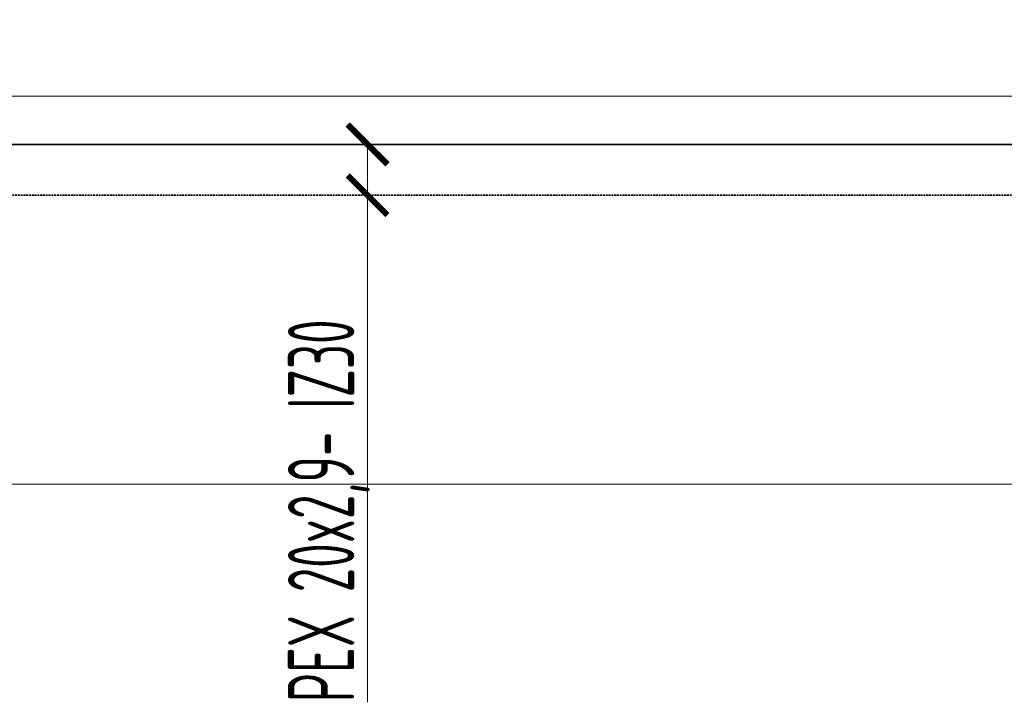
# Model space of a CAD drawing. Header units: millimetres. Extents: x 1279 to 58476, y -6899 to 74987.
# Tile 80 of 157: x 17216 to 19072, y -1740 to -454. Entities that reach past the tile are written whole.
import ezdxf

# ---------------------------------------------------------------- set-up
doc = ezdxf.new("R2010")
doc.units = ezdxf.units.MM
doc.linetypes.add('phl_thick', pattern=[0])
doc.linetypes.add('ČÁRKOVANÁ', pattern=[0.75, 0.5, -0.25])
for name, color, linetype, lineweight in [('UT_KOTY - DIMENZE', 7, 'Continuous', 5), ('UT_POTRUBI - ZPÁTEČKA', 5, 'ČÁRKOVANÁ', 35), ('UT_SCHÉMA_PŘÍVOD', 10, 'Continuous', 35), ('VZT_50 POPIS - OBECNE', 7, 'Continuous', 5)]:
    doc.layers.add(name, color=color, linetype=linetype, lineweight=lineweight)
doc.styles.add('ISOCP 2.5', font='isocp.shx', dxfattribs={"width": 0.6, "height": 2.5})

# ---------------------------------------------------------------- blocks, each defined once
blk = doc.blocks.new('_ArchTick')
at = {"color": 0, "linetype": 'ByBlock', "const_width": 0.15}
blk.add_lwpolyline([(-0.5, -0.5), (0.5, 0.5)], dxfattribs=at)

msp = doc.modelspace()

# ---------------------------------------------------------------- linework, layer by layer
at = {"layer": 'UT_KOTY - DIMENZE'}
for points in [[(17871.8, -688.9), (17871.8, -968.7)], [(17871.8, -784.8), (17871.8, -968.7)], [(17871.8, -1740.3), (17871.8, -968.7)]]:
    msp.add_lwpolyline(points, dxfattribs=at)
at = {"layer": 'UT_POTRUBI - ZPÁTEČKA', "ltscale": 7}
msp.add_line((11201.7, -784.8), (29052.8, -784.8), dxfattribs=at)
at = {"layer": 'UT_SCHÉMA_PŘÍVOD'}
msp.add_line((11101.7, -688.9), (29055.9, -688.9), dxfattribs=at)
at = {"layer": 'VZT_50 POPIS - OBECNE', "linetype": 'phl_thick'}
for p, q in [((1278.8, -598.1), (52959, -598.1)), ((1278.8, -1329), (52959, -1329))]:
    msp.add_line(p, q, dxfattribs=at)

# ---------------------------------------------------------------- block references
at = {"layer": 'UT_KOTY - DIMENZE', "xscale": 75, "yscale": 75, "zscale": 75, "rotation": 90}
for p in [(17871.8, -688.9), (17871.8, -784.8)]:
    msp.add_blockref('_ArchTick', p, dxfattribs=at)

# ---------------------------------------------------------------- texts
at = {"layer": 'UT_KOTY - DIMENZE', "insert": (17721.8, -1740.3), "char_height": 125, "attachment_point": 1, "rotation": 90, "style": 'ISOCP 2.5'}
msp.add_mtext('PEX 20x2,9- IZ30', dxfattribs=at)

doc.saveas('drawing.dxf')
